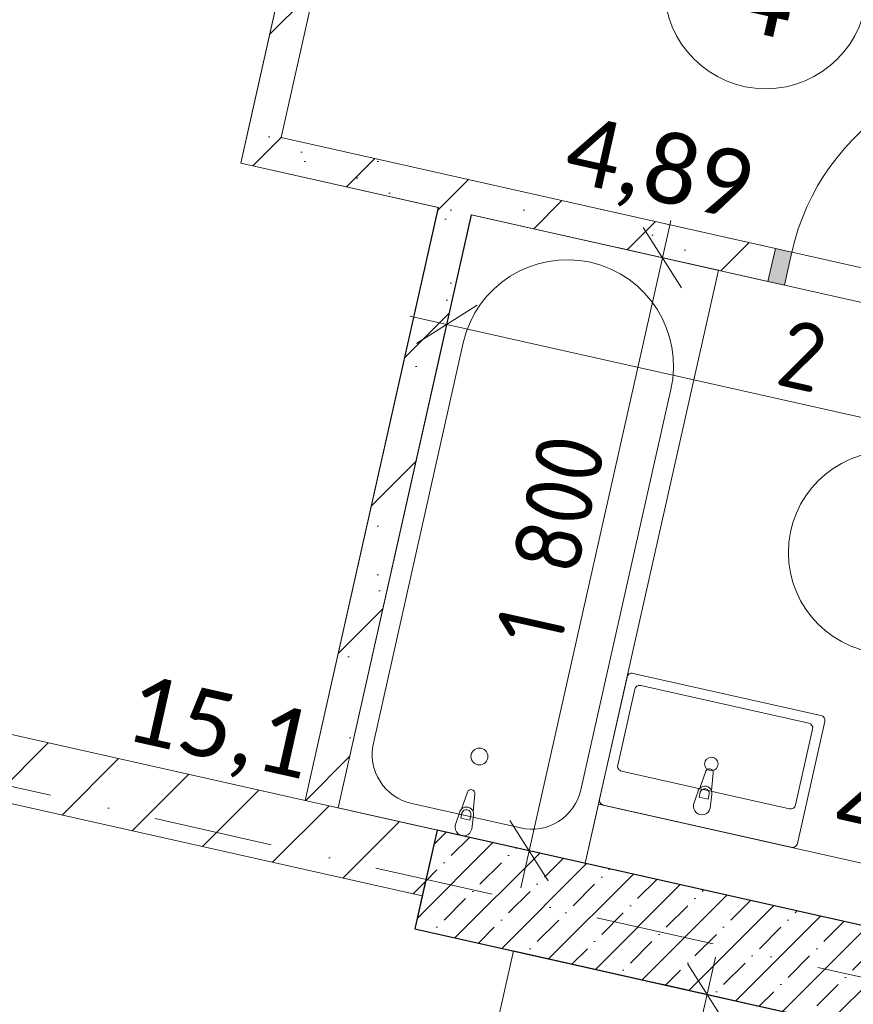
# Model space of a CAD drawing. Header units: millimetres. Extents: x -7213913 to -6930487, y 6129472 to 6353620.
# Tile 218 of 256: x -7197925 to -7195456, y 6179975 to 6182892. Entities that reach past the tile are written whole.
import ezdxf
from ezdxf.enums import TextEntityAlignment as Align

# ---------------------------------------------------------------- set-up
doc = ezdxf.new("R2010")
doc.units = ezdxf.units.MM
doc.header["$MEASUREMENT"] = 0
doc.linetypes.add('Штрихпунктирная', pattern=[670.277762, 352.777767, -176.388884, 0, -141.111112])
for name, color, linetype in [('S - квартира_помещение.АР', 7, 'Continuous'), ('АР-Мебель_Сантехника.АР', 7, 'Continuous'), ('АР-Стены_внутренние_пилоны.АР', 7, 'Continuous'), ('АР-Стены_Перегородки_межквартирные_200.АР', 7, 'Continuous'), ('АР-Чертеж-Оси_Осевые размеры.АР', 7, 'Continuous'), ('АР-Чертеж-Размеры.АР', 7, 'Continuous'), ('Двери Archicad', 7, 'Continuous')]:
    doc.layers.add(name, color=color, linetype=linetype)
for name, color, linetype, lineweight in [('S - квартира_помещение.АР_Ном._пера__101', 252, 'Continuous', 0), ('S - квартира_помещение.АР_Ном._пера__2', 8, 'Continuous', 15), ('АР-Мебель_Сантехника.АР_Ном._пера__101', 252, 'Continuous', 0), ('АР-Стены_внутренние_пилоны.АР_Ном._пера__1', 7, 'Continuous', 15), ('АР-Стены_Перегородки_межквартирные_200.АР_Ном._пера__1', 7, 'Continuous', 15), ('АР-Чертеж-Оси_Осевые размеры.АР_Ном._пера__120', 7, 'Continuous', 0), ('АР-Чертеж-Размеры.АР_Ном._пера__1', 7, 'Continuous', 0), ('Двери Archicad_Ном._пера__120', 7, 'Continuous', 0), ('Паспорта Зон Archicad_Ном._пера__1', 7, 'Continuous', 0)]:
    doc.layers.add(name, color=color, linetype=linetype, lineweight=lineweight)
doc.styles.add('РЎР“Р•РќР•Р\xa0Р\x98Р\xa0_РЎРўР\x98Р›Р¬_1', font='txt')
doc.styles.add('РЎР“Р•РќР•Р\xa0Р\x98Р\xa0_РЎРўР\x98Р›Р¬_2', font='calibri.ttf')
doc.styles.add('РЎР“Р•РќР•Р\xa0Р\x98Р\xa0_РЎРўР\x98Р›Р¬_3', font='GOST_Common.ttf')
doc.styles.add('РЎР“Р•РќР•Р\xa0Р\x98Р\xa0_РЎРўР\x98Р›Р¬_5', font='GOTHIC.TTF')
doc.dimstyles.new('СГЕНЕРИР_СТИЛЬ__4', dxfattribs={"dimtxt": 200, "dimasz": 142.5, "dimexe": 0.18, "dimexo": 0.0625, "dimgap": 0, "dimtad": 1, "dimdec": 0, "dimzin": 0, "dimdsep": 46, "dimtxsty": 'РЎР“Р•РќР•Р\xa0Р\x98Р\xa0_РЎРўР\x98Р›Р¬_3', "dimblk": 'ARROWHEAD_6', "dimblk1": 'ARROWHEAD_6', "dimblk2": 'ARROWHEAD_6', "dimcen": 0.09, "dimse1": 1, "dimse2": 1, "dimclrd": 7, "dimclre": 7, "dimclrt": 7, "dimazin": 0, "dimtfac": 1, "dimtdec": 4, "dimtmove": 2, "dimatfit": 3, "dimfxl": 1, "dimtolj": 1, "dimtzin": 0, "dimarcsym": 0})
doc.dimstyles.new('СГЕНЕРИР_СТИЛЬ__5', dxfattribs={"dimtxt": 200, "dimasz": 142.5, "dimexe": 0.18, "dimexo": 0.0625, "dimgap": 0, "dimtad": 1, "dimdec": 0, "dimzin": 0, "dimdsep": 46, "dimtxsty": 'РЎР“Р•РќР•Р\xa0Р\x98Р\xa0_РЎРўР\x98Р›Р¬_3', "dimblk": 'ARROWHEAD_6', "dimblk1": 'ARROWHEAD_6', "dimblk2": 'ARROWHEAD_6', "dimcen": 0.09, "dimse1": 1, "dimse2": 1, "dimclrd": 7, "dimclre": 7, "dimclrt": 7, "dimazin": 0, "dimtfac": 1, "dimtdec": 4, "dimtmove": 0, "dimatfit": 3, "dimfxl": 1, "dimtolj": 1, "dimtzin": 0, "dimarcsym": 0})
pattern_1 = [(45, (-6566190.34, 6562677.8), (-169.70563, 169.70563), []), (90, (-6566360.05, 6562847.5), (-216, 0), [0, -144, 0, -216]), (155, (-6566190.34, 6563017.2), (91.285545, 195.76248), [0, -105.6, 0, -182.4])]

# ---------------------------------------------------------------- blocks, each defined once
blk = doc.blocks.new('Жилая комната_1_40_1', base_point=(-7200022.3, 6182171))
at = {"layer": 'S - квартира_помещение.АР_Ном._пера__2', "color": 8, "linetype": 'Continuous', "lineweight": 15, "flags": 128}
blk.add_lwpolyline([(-7201864.5, 6181654), (-7199587.7, 6181142.7), (-7197079.5, 6180579.4), (-7196685.1, 6182335.6), (-7197270.3, 6182467), (-7196918.5, 6184033), (-7200698.3, 6184881.9), (-7201677.4, 6182320.5), (-7201847.4, 6181875.6)], close=True, dxfattribs=at)
at = {"layer": 'Паспорта Зон Archicad_Ном._пера__1', "color": 7, "lineweight": 0, "style": 'РЎР“Р•РќР•Р\xa0Р\x98Р\xa0_РЎРўР\x98Р›Р¬_1'}
blk.add_attdef('ROOM_NUMBER', text='', height=250, rotation=347.3417, dxfattribs=at).set_placement((-7199586.3, 6182252.6), align=Align.MIDDLE_CENTER)
at = {"layer": 'Паспорта Зон Archicad_Ном._пера__1', "color": 7, "lineweight": 0, "style": 'РЎР“Р•РќР•Р\xa0Р\x98Р\xa0_РЎРўР\x98Р›Р¬_2'}
blk.add_attdef('ROOM_AREA', text='', height=200, rotation=347.3417, dxfattribs=at).set_placement((-7197062.2, 6180738.6), align=Align.MIDDLE_RIGHT)
blk = doc.blocks.new('С_у_3_41_1', base_point=(-7195564.6, 6181501.3))
at = {"layer": 'S - квартира_помещение.АР_Ном._пера__2', "color": 8, "linetype": 'Continuous', "lineweight": 15, "flags": 128}
blk.add_lwpolyline([(-7196587.5, 6182313.7), (-7196982, 6180557.4), (-7196689, 6180491.6), (-7194444.9, 6179987.7), (-7194280.6, 6180719.4), (-7194050.5, 6181743.9)], close=True, dxfattribs=at)
at = {"layer": 'Паспорта Зон Archicad_Ном._пера__1', "color": 7, "linetype": 'Continuous', "lineweight": 0}
blk.add_circle((-7195348.5, 6181313.6), 300, dxfattribs=at)
at = {"layer": 'Паспорта Зон Archicad_Ном._пера__1', "color": 7, "lineweight": 0, "style": 'РЎР“Р•РќР•Р\xa0Р\x98Р\xa0_РЎРўР\x98Р›Р¬_1'}
blk.add_attdef('ROOM_NUMBER', text='', height=250, rotation=347.3417, dxfattribs=at).set_placement((-7195348.5, 6181298.7), align=Align.MIDDLE_CENTER)
at = {"layer": 'Паспорта Зон Archicad_Ном._пера__1', "color": 7, "lineweight": 0, "style": 'РЎР“Р•РќР•Р\xa0Р\x98Р\xa0_РЎРўР\x98Р›Р¬_2'}
blk.add_attdef('ROOM_AREA', text='', height=200, rotation=347.3417, dxfattribs=at).set_placement((-7194965.2, 6180452.9), align=Align.MIDDLE_RIGHT)
blk = doc.blocks.new('Холл_4_43_1', base_point=(-7195389.7, 6182975.1))
at = {"layer": 'S - квартира_помещение.АР_Ном._пера__2', "color": 8, "linetype": 'Continuous', "lineweight": 15, "flags": 128}
blk.add_lwpolyline([(-7197150.7, 6182542.7), (-7194614, 6181973), (-7194028.6, 6181841.5), (-7193782, 6182939.1), (-7194513.8, 6183103.5), (-7194382.3, 6183688.9), (-7195699.5, 6183984.7), (-7195725.8, 6183867.7), (-7195831, 6183399.3), (-7195928.6, 6183421.2), (-7195823.4, 6183889.6), (-7196799, 6184108.7)], close=True, dxfattribs=at)
at = {"layer": 'Паспорта Зон Archicad_Ном._пера__1', "color": 7, "linetype": 'Continuous', "lineweight": 0}
blk.add_circle((-7195715.9, 6182987.1), 300, dxfattribs=at)
at = {"layer": 'Паспорта Зон Archicad_Ном._пера__1', "color": 7, "lineweight": 0, "style": 'РЎР“Р•РќР•Р\xa0Р\x98Р\xa0_РЎРўР\x98Р›Р¬_1'}
blk.add_attdef('ROOM_NUMBER', text='', height=250, rotation=347.3417, dxfattribs=at).set_placement((-7195715.9, 6182973.7), align=Align.MIDDLE_CENTER)
at = {"layer": 'Паспорта Зон Archicad_Ном._пера__1', "color": 7, "lineweight": 0, "style": 'РЎР“Р•РќР•Р\xa0Р\x98Р\xa0_РЎРўР\x98Р›Р¬_2'}
blk.add_attdef('ROOM_AREA', text='', height=200, rotation=347.3417, dxfattribs=at).set_placement((-7195762.1, 6182394.7), align=Align.MIDDLE_RIGHT)
blk = doc.blocks.new('Кухня-столовая_1_44_1', base_point=(-7200647.4, 6178181.8))
at = {"layer": 'S - квартира_помещение.АР_Ном._пера__2', "color": 8, "linetype": 'Continuous', "lineweight": 15, "flags": 128}
blk.add_lwpolyline([(-7197266.9, 6176553.8), (-7197123.7, 6177186.5), (-7195806.4, 6176891), (-7195642.3, 6177622.8), (-7195008, 6177480.6), (-7194511.3, 6179695.1), (-7196754.8, 6180199), (-7196732.9, 6180296.5), (-7199631.5, 6180947.5), (-7199653.4, 6180850), (-7201887.7, 6181351.8), (-7202130.1, 6178198.2), (-7202252.7, 6177877.6), (-7198295.6, 6176988.9), (-7198339.3, 6176794.7)], close=True, dxfattribs=at)
at = {"layer": 'Паспорта Зон Archicad_Ном._пера__1', "color": 7, "lineweight": 0, "style": 'РЎР“Р•РќР•Р\xa0Р\x98Р\xa0_РЎРўР\x98Р›Р¬_1'}
blk.add_attdef('ROOM_NUMBER', text='', height=250, rotation=347.3417, dxfattribs=at).set_placement((-7199605.9, 6179085.2), align=Align.MIDDLE_CENTER)
at = {"layer": 'Паспорта Зон Archicad_Ном._пера__1', "color": 7, "lineweight": 0, "style": 'РЎР“Р•РќР•Р\xa0Р\x98Р\xa0_РЎРўР\x98Р›Р¬_2'}
blk.add_attdef('ROOM_AREA', text='', height=200, rotation=347.3417, dxfattribs=at).set_placement((-7198260.6, 6177144.9), align=Align.MIDDLE_RIGHT)
blk = doc.blocks.new('Ванна 23[122]_1', base_point=(-7196981.9, 6180557.5))
at = {"layer": 'АР-Мебель_Сантехника.АР_Ном._пера__101', "color": 252, "linetype": 'Continuous', "lineweight": 0}
for p, q in [((-7196618.4, 6180527), (-7196615.1, 6180541.5)), ((-7196588.6, 6180535.5), (-7196591.9, 6180521)), ((-7196591.9, 6180521), (-7196618.4, 6180527))]:
    blk.add_line(p, q, dxfattribs=at)
at = {"layer": 'АР-Мебель_Сантехника.АР_Ном._пера__101', "color": 252, "linetype": 'Continuous', "lineweight": 0, "flags": 128}
blk.add_lwpolyline([(-7196250.2, 6180393.1), (-7195855.7, 6182149.4), (-7196587.5, 6182313.7), (-7196981.9, 6180557.5)], close=True, dxfattribs=at)
for points in [[(-7196877.4, 6180749.2, 0.414214), (-7196763.9, 6180570), (-7196441.9, 6180497.7, 0.414214), (-7196262.7, 6180611.1), (-7195996.4, 6181796.6, 1), (-7196611.1, 6181934.7)], [(-7196586.2, 6180494.2), (-7196580.9, 6180536, 0.12102), (-7196582, 6180546), (-7196576.9, 6180599.1, 0.882566), (-7196598.5, 6180604), (-7196616.6, 6180553.8, 0.12102), (-7196621.9, 6180545.2), (-7196635, 6180505.1, 1)]]:
    blk.add_lwpolyline(points, format="xyb", close=True, dxfattribs=at)
at = {"layer": 'АР-Мебель_Сантехника.АР_Ном._пера__101', "color": 252, "linetype": 'Continuous', "lineweight": 0}
blk.add_circle((-7196563.5, 6180709.4), 25, dxfattribs=at)
for centre, radius, start, end in [((-7196601.8, 6180538.7), 21.1, 20.1127, 134.5707), ((-7196601.9, 6180538.5), 13.6, 347.3417, 167.3417)]:
    blk.add_arc(centre, radius, start, end, dxfattribs=at)
blk = doc.blocks.new('Умывальник 23[123]_1', base_point=(-7195918, 6180503))
at = {"layer": 'АР-Мебель_Сантехника.АР_Ном._пера__101', "color": 252, "linetype": 'Continuous', "lineweight": 0}
for p, q in [((-7196085.8, 6180919.9), (-7195588.2, 6180808.1)), ((-7196154.1, 6180684.1), (-7196103.7, 6180908.5)), ((-7195576.8, 6180790.2), (-7195627.2, 6180565.8)), ((-7195645.1, 6180554.4), (-7196142.7, 6180666.2)), ((-7195912.7, 6180588.8), (-7195909.4, 6180603.3)), ((-7195882.9, 6180597.4), (-7195886.2, 6180582.9)), ((-7195886.2, 6180582.9), (-7195912.7, 6180588.8))]:
    blk.add_line(p, q, dxfattribs=at)
at = {"layer": 'АР-Мебель_Сантехника.АР_Ном._пера__101', "color": 252, "linetype": 'Continuous', "lineweight": 0, "flags": 128}
for points in [[(-7195640, 6180440.5), (-7196196.1, 6180565.4, -0.414214), (-7196207.5, 6180583.4), (-7196126.4, 6180944.4, -0.414214), (-7196108.5, 6180955.7), (-7195552.3, 6180830.8, -0.414214), (-7195541, 6180812.9), (-7195622, 6180451.9, -0.414214)], [(-7195880.5, 6180556.1), (-7195875.2, 6180597.9, 0.12102), (-7195876.3, 6180607.9), (-7195871.2, 6180661, 0.882566), (-7195892.8, 6180665.8), (-7195910.9, 6180615.6, 0.12102), (-7195916.2, 6180607.1), (-7195929.3, 6180567, 1)]]:
    blk.add_lwpolyline(points, format="xyb", close=True, dxfattribs=at)
at = {"layer": 'АР-Мебель_Сантехника.АР_Ном._пера__101', "color": 252, "linetype": 'Continuous', "lineweight": 0}
blk.add_circle((-7195876.6, 6180687.5), 20, dxfattribs=at)
for centre, radius, start, end in [((-7196089, 6180905.2), 15, 77.3417, 167.3417), ((-7195591.4, 6180793.5), 15, 347.3417, 77.3417), ((-7196139.4, 6180680.8), 15, 167.3417, 257.3417), ((-7195896.1, 6180600.6), 21.1, 20.1128, 134.5707), ((-7195896.2, 6180600.3), 13.6, 347.3417, 167.3417), ((-7195641.8, 6180569.1), 15, 257.3417, 347.3417)]:
    blk.add_arc(centre, radius, start, end, dxfattribs=at)
blk = doc.blocks.new('Стена_69_1', base_point=(-7199609.6, 6181045.1))
at = {"layer": 'АР-Стены_Перегородки_межквартирные_200.АР', "linetype": 'Continuous', "lineweight": 0, "true_color": 0x000000}
h = blk.add_hatch(dxfattribs=at)
h.set_pattern_fill('БЛОКИ_БЕТОННЫЕ_ЭФФЕКТИВН_78', color=18, style=0, pattern_type=2)
h.set_pattern_definition([(45, (-6566190.34, 6562677.8), (-127.279217, 127.279217), [])])
h.paths.add_polyline_path([(-7199631.5, 6180947.6), (-7196732.9, 6180296.5), (-7196689, 6180491.6), (-7199587.7, 6181142.7)])
at = {"layer": 'АР-Стены_Перегородки_межквартирные_200.АР_Ном._пера__1', "color": 7, "linetype": 'Continuous', "lineweight": 15, "flags": 128}
for points in [[(-7196689, 6180491.6), (-7199587.7, 6181142.7)], [(-7199631.5, 6180947.6), (-7196732.9, 6180296.5)], [(-7196732.9, 6180296.5), (-7196689, 6180491.6)]]:
    blk.add_lwpolyline(points, dxfattribs=at)
blk = doc.blocks.new('Металлическая Дверь 23[49]_1', base_point=(-6566190.3, 6562677.8))
at = {"layer": 'Двери Archicad', "linetype": 'Continuous', "lineweight": 0, "true_color": 0xffffff}
for points in [[(-7194802.1, 6182732.6), (-7194841.1, 6182741.4), (-7194994.5, 6182058.4), (-7194955.5, 6182049.6)], [(-7195660.4, 6182105.5), (-7195647.2, 6182164), (-7195638.5, 6182203), (-7195687.2, 6182214), (-7195709.2, 6182116.4)], [(-7194928.6, 6181941.1), (-7194906.7, 6182038.7), (-7194955.5, 6182049.6), (-7194964.2, 6182010.6), (-7194977.4, 6181952.1)]]:
    blk.add_hatch(color=7, dxfattribs=at).paths.add_polyline_path(points)
at = {"layer": 'Двери Archicad_Ном._пера__120', "color": 7, "linetype": 'Continuous', "lineweight": 0}
for p, q in [((-7194994.5, 6182058.4), (-7194841.1, 6182741.4)), ((-7194802.1, 6182732.6), (-7194955.5, 6182049.6)), ((-7194841.1, 6182741.4), (-7194802.1, 6182732.6)), ((-7195687.2, 6182214), (-7195709.2, 6182116.4)), ((-7195687.2, 6182214), (-7195709.2, 6182116.4)), ((-7195687.2, 6182214), (-7195709.2, 6182116.4)), ((-7195638.5, 6182203), (-7195687.2, 6182214)), ((-7195647.2, 6182164), (-7195638.5, 6182203)), ((-7195660.4, 6182105.5), (-7195647.2, 6182164)), ((-7195709.2, 6182116.4), (-7195660.4, 6182105.5)), ((-7194955.5, 6182049.6), (-7194994.5, 6182058.4)), ((-7194955.5, 6182049.6), (-7194964.2, 6182010.6)), ((-7194906.7, 6182038.7), (-7194955.5, 6182049.6)), ((-7194928.6, 6181941.1), (-7194906.7, 6182038.7)), ((-7194906.7, 6182038.7), (-7194928.6, 6181941.1)), ((-7194906.7, 6182038.7), (-7194928.6, 6181941.1)), ((-7194964.2, 6182010.6), (-7194977.4, 6181952.1)), ((-7194977.4, 6181952.1), (-7194928.6, 6181941.1))]:
    blk.add_line(p, q, dxfattribs=at)
blk.add_arc((-7194955.5, 6182049.6), 700, 77.3417, 167.3417, dxfattribs=at)
blk = doc.blocks.new('Стена_293_1', base_point=(-7197199.5, 6182553.7))
at = {"layer": 'АР-Стены_Перегородки_межквартирные_200.АР', "linetype": 'Continuous', "lineweight": 0, "true_color": 0x000000}
h = blk.add_hatch(dxfattribs=at)
h.set_pattern_fill('БУТ__50__0001', color=18, style=0, pattern_type=2)
h.set_pattern_definition(pattern_1)
h.paths.add_polyline_path([(-7197248.3, 6182564.6), (-7197270.2, 6182467), (-7197150.7, 6182542.7)])
h = blk.add_hatch(dxfattribs=at)
h.set_pattern_fill('БУТ__50__0001', color=18, style=0, pattern_type=2)
h.set_pattern_definition(pattern_1)
h.paths.add_polyline_path([(-7197150.7, 6182542.7), (-7197270.2, 6182467), (-7197172.7, 6182445.1)])
h = blk.add_hatch(dxfattribs=at)
h.set_pattern_fill('БУТ__50__0001', color=18, style=0, pattern_type=2)
h.set_pattern_definition(pattern_1)
h.paths.add_polyline_path([(-7197150.7, 6182542.7), (-7197172.7, 6182445.1), (-7195709.2, 6182116.4), (-7195687.2, 6182214)])
at = {"layer": 'АР-Стены_Перегородки_межквартирные_200.АР_Ном._пера__1', "color": 7, "linetype": 'Continuous', "lineweight": 15}
blk.add_line((-7195687.2, 6182214), (-7195709.2, 6182116.4), dxfattribs=at)
at = {"layer": 'АР-Стены_Перегородки_межквартирные_200.АР_Ном._пера__1', "color": 7, "linetype": 'Continuous', "lineweight": 15, "flags": 128}
for points in [[(-7197270.2, 6182467), (-7197248.3, 6182564.6)], [(-7195687.2, 6182214), (-7197150.7, 6182542.7)], [(-7197270.2, 6182467), (-7196684.8, 6182335.6)], [(-7196587.2, 6182313.6), (-7195709.2, 6182116.4)]]:
    blk.add_lwpolyline(points, dxfattribs=at)
at = {"layer": 'Двери Archicad', "color": 7, "linetype": 'Continuous', "lineweight": 0}
blk.add_blockref('Металлическая Дверь 23[49]_1', (-6566190.3, 6562677.8), dxfattribs=at)
blk = doc.blocks.new('Стена_294_1', base_point=(-7196662.9, 6182433.1))
at = {"layer": 'АР-Стены_Перегородки_межквартирные_200.АР', "linetype": 'Continuous', "lineweight": 0, "true_color": 0x000000}
h = blk.add_hatch(dxfattribs=at)
h.set_pattern_fill('БУТ__50__0001', color=18, style=0, pattern_type=2)
h.set_pattern_definition(pattern_1)
h.paths.add_polyline_path([(-7196684.8, 6182335.6), (-7197079.3, 6180579.3), (-7196981.7, 6180557.4), (-7196587.2, 6182313.6)])
at = {"layer": 'АР-Стены_Перегородки_межквартирные_200.АР_Ном._пера__1', "color": 7, "linetype": 'Continuous', "lineweight": 15, "flags": 128}
for points in [[(-7196684.8, 6182335.6), (-7197079.3, 6180579.3)], [(-7196981.7, 6180557.4), (-7196587.2, 6182313.6)], [(-7197079.3, 6180579.3), (-7196981.7, 6180557.4)]]:
    blk.add_lwpolyline(points, dxfattribs=at)
blk = doc.blocks.new('Металлическая Дверь 23[51]_1', base_point=(-6566190.3, 6562677.8))
at = {"layer": 'Двери Archicad', "linetype": 'Continuous', "lineweight": 0, "true_color": 0xffffff}
for points in [[(-7196831.9, 6183962.3), (-7196820.9, 6184011.1), (-7196918.5, 6184033), (-7196929.5, 6183984.2), (-7196890.4, 6183975.5)], [(-7197885.3, 6183379), (-7197104.8, 6183203.7), (-7197096, 6183242.7), (-7197876.6, 6183418)], [(-7197018.2, 6183133), (-7197007.2, 6183181.8), (-7197065.8, 6183194.9), (-7197104.8, 6183203.7), (-7197115.7, 6183154.9)]]:
    blk.add_hatch(color=7, dxfattribs=at).paths.add_polyline_path(points)
at = {"layer": 'Двери Archicad_Ном._пера__120', "color": 7, "linetype": 'Continuous', "lineweight": 0}
for p, q in [((-7196929.5, 6183984.2), (-7196918.5, 6184033)), ((-7196918.5, 6184033), (-7196820.9, 6184011.1)), ((-7196918.5, 6184033), (-7196820.9, 6184011.1)), ((-7196918.5, 6184033), (-7196820.9, 6184011.1)), ((-7196820.9, 6184011.1), (-7196831.9, 6183962.3)), ((-7196890.4, 6183975.5), (-7196929.5, 6183984.2)), ((-7196831.9, 6183962.3), (-7196890.4, 6183975.5)), ((-7197876.6, 6183418), (-7197885.3, 6183379)), ((-7197096, 6183242.7), (-7197876.6, 6183418)), ((-7197885.3, 6183379), (-7197104.8, 6183203.7)), ((-7197104.8, 6183203.7), (-7197096, 6183242.7)), ((-7197115.7, 6183154.9), (-7197104.8, 6183203.7)), ((-7197104.8, 6183203.7), (-7197065.8, 6183194.9)), ((-7197065.8, 6183194.9), (-7197007.2, 6183181.8)), ((-7197007.2, 6183181.8), (-7197018.2, 6183133)), ((-7197018.2, 6183133), (-7197115.7, 6183154.9)), ((-7197115.7, 6183154.9), (-7197018.2, 6183133)), ((-7197115.7, 6183154.9), (-7197018.2, 6183133))]:
    blk.add_line(p, q, dxfattribs=at)
blk.add_arc((-7197104.8, 6183203.7), 800, 77.3417, 167.3417, dxfattribs=at)
blk = doc.blocks.new('Стена_305_1', base_point=(-7197199.5, 6182553.7))
at = {"layer": 'АР-Стены_Перегородки_межквартирные_200.АР', "linetype": 'Continuous', "lineweight": 0, "true_color": 0x000000}
h = blk.add_hatch(dxfattribs=at)
h.set_pattern_fill('БУТ__50__0001', color=18, style=0, pattern_type=2)
h.set_pattern_definition(pattern_1)
h.paths.add_polyline_path([(-7197248.3, 6182564.6), (-7197150.7, 6182542.7), (-7197018.2, 6183133), (-7197115.7, 6183154.9)])
at = {"layer": 'АР-Стены_Перегородки_межквартирные_200.АР_Ном._пера__1', "color": 7, "linetype": 'Continuous', "lineweight": 15}
for p, q in [((-7196918.5, 6184033), (-7196820.9, 6184011.1)), ((-7197115.7, 6183154.9), (-7197018.2, 6183133))]:
    blk.add_line(p, q, dxfattribs=at)
at = {"layer": 'АР-Стены_Перегородки_межквартирные_200.АР_Ном._пера__1', "color": 7, "linetype": 'Continuous', "lineweight": 15, "flags": 128}
for points in [[(-7196820.9, 6184011.1), (-7196799, 6184108.7)], [(-7197115.7, 6183154.9), (-7197248.3, 6182564.6)], [(-7197150.7, 6182542.7), (-7197018.2, 6183133)]]:
    blk.add_lwpolyline(points, dxfattribs=at)
at = {"layer": 'Двери Archicad', "color": 7, "linetype": 'Continuous', "lineweight": 0}
blk.add_blockref('Металлическая Дверь 23[51]_1', (-6566190.3, 6562677.8), dxfattribs=at)
blk = doc.blocks.new('*D961', base_point=(-6566190.3, 6562677.8))
at = {"layer": 'АР-Чертеж-Размеры.АР_Ном._пера__1', "color": 7, "linetype": 'Continuous', "lineweight": 0, "transparency": 16777216}
for p, q in [((-7196875.1, 6179663.1), (-7196813.5, 6179937.5)), ((-7196754.7, 6179857), (-7196933.9, 6179743.6)), ((-7196954.1, 6179825), (-7196844.3, 6179800.3)), ((-7196844.3, 6179800.3), (-7194405.1, 6179252.5)), ((-7194435.9, 6179115.3), (-7194374.2, 6179389.7)), ((-7194494.7, 6179195.7), (-7194315.5, 6179309.2)), ((-7194405.1, 6179252.5), (-7194295.3, 6179227.8))]:
    blk.add_line(p, q, dxfattribs=at)
at = {"layer": 'АР-Чертеж-Размеры.АР_Ном._пера__1', "color": 7, "lineweight": 0, "transparency": 16777216, "insert": (-7196161.3, 6179687.9), "char_height": 200, "attachment_point": 7, "rotation": 347.3417, "style": 'РЎР“Р•РќР•Р\xa0Р\x98Р\xa0_РЎРўР\x98Р›Р¬_3'}
blk.add_mtext('\\A1;{\\pql;\\fGOST Common|b0|i0|c204|p0;\\W1.000000;2\xa0500}', dxfattribs=at)
blk = doc.blocks.new('ARROWHEAD_6')
at = {"color": 0, "linetype": 'Continuous', "lineweight": 0}
for p, q in [((-0.5, -0.5), (0.5, 0.5)), ((0, 0), (-1, 0))]:
    blk.add_line(p, q, dxfattribs=at)
blk = doc.blocks.new('*D1052', base_point=(-6566190.3, 6562677.8))
at = {"layer": 'АР-Чертеж-Размеры.АР_Ном._пера__1', "color": 7, "linetype": 'Continuous', "lineweight": 0, "transparency": 16777216}
for p, q in [((-7196690.9, 6181852), (-7196629.3, 6182126.4)), ((-7196570.5, 6182045.9), (-7196749.7, 6181932.5)), ((-7196769.9, 6182013.9), (-7196660.1, 6181989.2)), ((-7196660.1, 6181989.2), (-7194123.4, 6181419.4)), ((-7194154.2, 6181282.2), (-7194092.6, 6181556.6)), ((-7194213, 6181362.7), (-7194033.8, 6181476.1)), ((-7194123.4, 6181419.4), (-7194013.6, 6181394.8))]:
    blk.add_line(p, q, dxfattribs=at)
at = {"layer": 'АР-Чертеж-Размеры.АР_Ном._пера__1', "color": 7, "lineweight": 0, "transparency": 16777216, "insert": (-7195693.2, 6181813), "char_height": 200, "attachment_point": 7, "rotation": 347.3403, "style": 'РЎР“Р•РќР•Р\xa0Р\x98Р\xa0_РЎРўР\x98Р›Р¬_3'}
blk.add_mtext('\\A1;{\\pql;\\fGOST Common|b0|i0|c204|p0;\\W1.000000;2\xa0600}', dxfattribs=at)
blk = doc.blocks.new('*D1053', base_point=(-6566190.3, 6562677.8))
at = {"layer": 'АР-Чертеж-Размеры.АР_Ном._пера__1', "color": 7, "linetype": 'Continuous', "lineweight": 0, "transparency": 16777216}
for p, q in [((-7196021.8, 6182186.6), (-7195997.1, 6182296.4)), ((-7195965.1, 6182097), (-7196078.5, 6182276.3)), ((-7195884.6, 6182155.8), (-7196159, 6182217.5)), ((-7196416.2, 6180430.4), (-7196021.8, 6182186.6)), ((-7196473, 6180520), (-7196359.5, 6180340.8)), ((-7196279, 6180399.6), (-7196553.4, 6180461.2)), ((-7196440.9, 6180320.6), (-7196416.2, 6180430.4))]:
    blk.add_line(p, q, dxfattribs=at)
at = {"layer": 'АР-Чертеж-Размеры.АР_Ном._пера__1', "color": 7, "lineweight": 0, "transparency": 16777216, "insert": (-7196323.3, 6181026.8), "char_height": 200, "attachment_point": 7, "rotation": 77.3421, "style": 'РЎР“Р•РќР•Р\xa0Р\x98Р\xa0_РЎРўР\x98Р›Р¬_3'}
blk.add_mtext('\\A1;{\\pql;\\fGOST Common|b0|i0|c204|p0;\\W1.000000;1\xa0800}', dxfattribs=at)
blk = doc.blocks.new('*D1121', base_point=(-6566190.3, 6562677.8))
at = {"layer": 'АР-Чертеж-Размеры.АР_Ном._пера__1', "color": 7, "linetype": 'Continuous', "lineweight": 0, "transparency": 16777216}
for p, q in [((-7195832.6, 6179915.5), (-7195946.1, 6180094.8)), ((-7195889.3, 6180005.2), (-7195864.7, 6180114.9)), ((-7195752.1, 6179974.3), (-7196026.5, 6180036)), ((-7196551.1, 6177058.3), (-7195889.3, 6180005.2)), ((-7196607.9, 6177147.9), (-7196494.4, 6176968.7)), ((-7196413.9, 6177027.5), (-7196688.3, 6177089.1)), ((-7196575.8, 6176948.5), (-7196551.1, 6177058.3))]:
    blk.add_line(p, q, dxfattribs=at)
at = {"layer": 'АР-Чертеж-Размеры.АР_Ном._пера__1', "color": 7, "lineweight": 0, "transparency": 16777216, "insert": (-7196111.5, 6178833.2), "char_height": 200, "attachment_point": 7, "rotation": 257.3427, "style": 'РЎР“Р•РќР•Р\xa0Р\x98Р\xa0_РЎРўР\x98Р›Р¬_3'}
blk.add_mtext('\\A1;{\\pql;\\fGOST Common|b0|i0|c204|p0;\\W1.000000;3\xa0020}', dxfattribs=at)
blk = doc.blocks.new('*D1124', base_point=(-6566190.3, 6562677.8))
at = {"layer": 'АР-Чертеж-Размеры.АР_Ном._пера__1', "color": 7, "linetype": 'Continuous', "lineweight": 0, "transparency": 16777216}
for p, q in [((-7196694.6, 6179440.4), (-7196515.4, 6179553.9)), ((-7194653.5, 6179058.8), (-7196605, 6179497.2)), ((-7194622.7, 6179196.1), (-7194684.3, 6178921.6)), ((-7194743.1, 6179002.1), (-7194563.9, 6179115.6)), ((-7194543.7, 6179034.2), (-7194653.5, 6179058.8))]:
    blk.add_line(p, q, dxfattribs=at)
at = {"layer": 'АР-Чертеж-Размеры.АР_Ном._пера__1', "color": 7, "lineweight": 0, "transparency": 16777216, "insert": (-7195930.7, 6179386.7), "char_height": 200, "attachment_point": 7, "rotation": 347.3417, "style": 'РЎР“Р•РќР•Р\xa0Р\x98Р\xa0_РЎРўР\x98Р›Р¬_3'}
blk.add_mtext('\\A1;{\\pql;\\fGOST Common|b0|i0|c204|p0;\\W1.000000;2\xa0000}', dxfattribs=at)
blk = doc.blocks.new('*D1125', base_point=(-6566190.3, 6562677.8))
at = {"layer": 'АР-Чертеж-Размеры.АР_Ном._пера__1', "color": 7, "linetype": 'Continuous', "lineweight": 0, "transparency": 16777216}
for p, q in [((-7201907.4, 6180832.2), (-7201969, 6180557.7)), ((-7201848.6, 6180751.7), (-7202027.8, 6180638.2)), ((-7201938.2, 6180695), (-7202048, 6180719.6)), ((-7196605, 6179497.2), (-7201938.2, 6180695)), ((-7196574.2, 6179634.4), (-7196635.9, 6179359.9)), ((-7196694.6, 6179440.4), (-7196515.4, 6179553.9)), ((-7194653.5, 6179058.8), (-7196605, 6179497.2))]:
    blk.add_line(p, q, dxfattribs=at)
at = {"layer": 'АР-Чертеж-Размеры.АР_Ном._пера__1', "color": 7, "lineweight": 0, "transparency": 16777216, "insert": (-7199582.9, 6180207), "char_height": 200, "attachment_point": 7, "rotation": 347.3417, "style": 'РЎР“Р•РќР•Р\xa0Р\x98Р\xa0_РЎРўР\x98Р›Р¬_3'}
blk.add_mtext('\\A1;{\\pql;\\fGOST Common|b0|i0|c204|p0;\\W1.000000;5\xa0466}', dxfattribs=at)
blk = doc.blocks.new('*D1127', base_point=(-6566190.3, 6562677.8))
at = {"layer": 'АР-Чертеж-Размеры.АР_Ном._пера__1', "color": 7, "linetype": 'Continuous', "lineweight": 0, "transparency": 16777216}
for p, q in [((-7194032.2, 6182918.4), (-7194145.7, 6183097.7)), ((-7194064.3, 6183117.8), (-7194089, 6183008)), ((-7194226.2, 6183038.9), (-7193951.8, 6182977.2)), ((-7194089, 6183008), (-7194335.5, 6181910.4)), ((-7194392.2, 6182000), (-7194278.8, 6181820.8)), ((-7194472.7, 6181941.2), (-7194198.3, 6181879.6)), ((-7194335.5, 6181910.4), (-7194360.2, 6181800.6))]:
    blk.add_line(p, q, dxfattribs=at)
at = {"layer": 'АР-Чертеж-Размеры.АР_Ном._пера__1', "color": 7, "lineweight": 0, "transparency": 16777216, "insert": (-7194312.1, 6182197.2), "char_height": 200, "attachment_point": 7, "rotation": 77.3417, "style": 'РЎР“Р•РќР•Р\xa0Р\x98Р\xa0_РЎРўР\x98Р›Р¬_3'}
blk.add_mtext('\\A1;{\\pql;\\fGOST Common|b0|i0|c204|p0;\\W1.000000;1\xa0125}', dxfattribs=at)
blk = doc.blocks.new('Стена_424_1', base_point=(-7196721.9, 6180345.3))
at = {"layer": 'АР-Стены_внутренние_пилоны.АР', "linetype": 'Continuous', "lineweight": 0, "true_color": 0x000000}
h = blk.add_hatch(dxfattribs=at)
h.set_pattern_fill('ЖЕЛЕЗОБЕТОН__PROJECT__0001', color=18, style=0, pattern_type=2)
h.set_pattern_definition([(45, (-6566190.34, 6562677.8), (-84.852814, 84.852814), []), (45, (-6566232.77, 6562720.22), (-84.852814, 84.852814), [90, -30, 0, -30])])
h.paths.add_polyline_path([(-7194309.6, 6179677.7), (-7194444.9, 6179987.7), (-7196689, 6180491.6), (-7196754.8, 6180198.9), (-7194315.5, 6179651.1)])
at = {"layer": 'АР-Стены_внутренние_пилоны.АР_Ном._пера__1', "color": 7, "linetype": 'Continuous', "lineweight": 30, "flags": 128}
for points in [[(-7196689, 6180491.6), (-7196754.8, 6180198.9)], [(-7194444.9, 6179987.7), (-7196689, 6180491.6)], [(-7196754.8, 6180198.9), (-7194315.5, 6179651.1)]]:
    blk.add_lwpolyline(points, dxfattribs=at)
blk = doc.blocks.new('Стандартный Маркер Сетки[182]_1', base_point=(-7208310.8, 6182948.1))
at = {"layer": 'АР-Чертеж-Оси_Осевые размеры.АР_Ном._пера__120', "color": 7, "linetype": 'Штрихпунктирная', "lineweight": 0}
blk.add_line((-7207335.2, 6182729), (-7183218.3, 6177312.4), dxfattribs=at)
at = {"layer": 'АР-Чертеж-Оси_Осевые размеры.АР_Ном._пера__120', "color": 7, "lineweight": 0, "style": 'РЎР“Р•РќР•Р\xa0Р\x98Р\xa0_РЎРўР\x98Р›Р¬_5'}
blk.add_attdef('AC_MarkerText_1', text='', height=350, rotation=347.3417, dxfattribs=at).set_placement((-7208728.8, 6183238.8), align=Align.TOP_CENTER)
blk = doc.blocks.new('Стандартный Маркер Сетки[207]_1', base_point=(-7208310.8, 6182948.1))
at = {"layer": 'АР-Чертеж-Оси_Осевые размеры.АР_Ном._пера__120', "color": 7, "linetype": 'Штрихпунктирная', "lineweight": 0}
blk.add_line((-7207335.2, 6182729), (-7183218.3, 6177312.4), dxfattribs=at)
at = {"layer": 'АР-Чертеж-Оси_Осевые размеры.АР_Ном._пера__120', "color": 7, "lineweight": 0, "style": 'РЎР“Р•РќР•Р\xa0Р\x98Р\xa0_РЎРўР\x98Р›Р¬_5'}
blk.add_attdef('AC_MarkerText_1', text='', height=350, rotation=347.3417, dxfattribs=at).set_placement((-7208728.8, 6183238.8), align=Align.TOP_CENTER)

msp = doc.modelspace()

# ---------------------------------------------------------------- linework, layer by layer
at = {"layer": 'S - квартира_помещение.АР', "color": 254, "linetype": 'Continuous', "lineweight": 0, "true_color": 0xffe1c4, "flags": 128}
msp.add_lwpolyline([(-7201864.5, 6181654), (-7199587.7, 6181142.7), (-7197079.5, 6180579.4), (-7196685.1, 6182335.6), (-7197270.3, 6182467), (-7196918.5, 6184033), (-7200698.3, 6184881.9), (-7201677.4, 6182320.5), (-7201847.4, 6181875.6)], close=True, dxfattribs=at)
at = {"layer": 'S - квартира_помещение.АР', "color": 254, "linetype": 'Continuous', "lineweight": 0, "true_color": 0xd8d8d8, "flags": 128}
for points in [[(-7197150.7, 6182542.7), (-7194614, 6181973), (-7194028.6, 6181841.5), (-7193782, 6182939.1), (-7194513.8, 6183103.5), (-7194382.3, 6183688.9), (-7195699.5, 6183984.7), (-7195725.8, 6183867.7), (-7195831, 6183399.3), (-7195928.6, 6183421.2), (-7195823.4, 6183889.6), (-7196799, 6184108.7)], [(-7196587.5, 6182313.7), (-7196982, 6180557.4), (-7196689, 6180491.6), (-7194444.9, 6179987.7), (-7194280.6, 6180719.4), (-7194050.5, 6181743.9)], [(-7197266.9, 6176553.8), (-7197123.7, 6177186.5), (-7195806.4, 6176891), (-7195642.3, 6177622.8), (-7195008, 6177480.6), (-7194511.3, 6179695.1), (-7196754.8, 6180199), (-7196732.9, 6180296.5), (-7199631.5, 6180947.5), (-7199653.4, 6180850), (-7201887.7, 6181351.8), (-7202130.1, 6178198.2), (-7202252.7, 6177877.6), (-7198295.6, 6176988.9), (-7198339.3, 6176794.7)]]:
    msp.add_lwpolyline(points, close=True, dxfattribs=at)
at = {"layer": 'S - квартира_помещение.АР_Ном._пера__101', "color": 252, "linetype": 'Continuous', "lineweight": 0, "flags": 128}
msp.add_lwpolyline([(-7195008.1, 6177480.4), (-7194510.7, 6179694.9), (-7196462.1, 6180133.8), (-7197124.7, 6177187.1), (-7195806.6, 6176891), (-7195642.2, 6177622.8)], close=True, dxfattribs=at)
at = {"layer": 'АР-Мебель_Сантехника.АР_Ном._пера__101', "color": 252, "linetype": 'Continuous', "lineweight": 0}
msp.add_lwpolyline([(-7196250.2, 6180393.1), (-7196210.7, 6180568.7), (-7194551.8, 6180196.1), (-7194196.8, 6181776.8), (-7194050.5, 6181743.9), (-7194444.9, 6179987.7)], close=True, dxfattribs=at)

# ---------------------------------------------------------------- block references
at = {"layer": 'S - квартира_помещение.АР', "color": 7, "linetype": 'Continuous', "lineweight": 0}
ref = msp.add_blockref('Жилая комната_1_40_1', (-7200022.3, 6182171), dxfattribs=at)
ref.add_attrib('ROOM_AREA', '15,1', dxfattribs={"layer": 'Паспорта Зон Archicad_Ном._пера__1', "color": 7, "lineweight": 0, "height": 200, "rotation": 347.3417, "style": 'РЎР“Р•РќР•Р\xa0Р\x98Р\xa0_РЎРўР\x98Р›Р¬_2'}).set_placement((-7197062.2, 6180738.6), align=Align.MIDDLE_RIGHT)
msp.add_blockref('Холл_4_43_1', (-7195389.7, 6182975.1), dxfattribs=at).add_auto_attribs({'ROOM_NUMBER': '4', 'ROOM_AREA': '4,89'})
ref = msp.add_blockref('С_у_3_41_1', (-7195564.6, 6181501.3), dxfattribs=at)
ref.add_attrib('ROOM_AREA', '4,68', dxfattribs={"layer": 'Паспорта Зон Archicad_Ном._пера__1', "color": 7, "lineweight": 0, "height": 200, "rotation": 347.3417, "style": 'РЎР“Р•РќР•Р\xa0Р\x98Р\xa0_РЎРўР\x98Р›Р¬_2'}).set_placement((-7194965.2, 6180452.9), align=Align.MIDDLE_RIGHT)
msp.add_blockref('Кухня-столовая_1_44_1', (-7200647.4, 6178181.8), dxfattribs=at)
at = {"layer": 'АР-Мебель_Сантехника.АР', "color": 252, "linetype": 'Continuous', "lineweight": 0}
for name, p in [('Ванна 23[122]_1', (-7196981.9, 6180557.5)), ('Умывальник 23[123]_1', (-7195918, 6180503))]:
    msp.add_blockref(name, p, dxfattribs=at)
at = {"layer": 'АР-Стены_внутренние_пилоны.АР', "color": 7, "lineweight": 0}
msp.add_blockref('Стена_424_1', (-7196721.9, 6180345.3), dxfattribs=at)
at = {"layer": 'АР-Стены_Перегородки_межквартирные_200.АР', "color": 7, "lineweight": 0}
for name, p in [('Стена_305_1', (-7197199.5, 6182553.7)), ('Стена_293_1', (-7197199.5, 6182553.7)), ('Стена_294_1', (-7196662.9, 6182433.1)), ('Стена_69_1', (-7199609.6, 6181045.1))]:
    msp.add_blockref(name, p, dxfattribs=at)
at = {"layer": 'АР-Чертеж-Оси_Осевые размеры.АР', "color": 8, "linetype": 'Continuous', "lineweight": 15}
for name in ['Стандартный Маркер Сетки[182]_1', 'Стандартный Маркер Сетки[207]_1']:
    msp.add_blockref(name, (-7208310.8, 6182948.1), dxfattribs=at)

# ---------------------------------------------------------------- dimensions: what is measured, and where the dimension line sits
at = {"layer": 'АР-Чертеж-Размеры.АР', "color": 7, "linetype": 'Continuous', "lineweight": 0}
for base, p1, p2, angle, dimstyle, picture, middle, turn in [((-7194335.5, 6181910.4), (-7194513.8, 6183103.5), (-7195589.7, 6182192.1), 257.3417, 'СГЕНЕРИР_СТИЛЬ__5', '*D1127', (-7194334.5, 6182553.9), 77.3417), ((-7194123.4, 6181419.4), (-7196784.5, 6181435.5), (-7193764.5, 6183017.2), 347.3403, 'СГЕНЕРИР_СТИЛЬ__5', '*D1052', (-7195336.5, 6181835.4), 347.3403), ((-7196021.8, 6182186.6), (-7195567, 6180239.7), (-7195636, 6182100), 77.3421, 'СГЕНЕРИР_СТИЛЬ__5', '*D1053', (-7196345.7, 6181383.4), 77.3421), ((-7201938.2, 6180695), (-7196462.1, 6180133.8), (-7201938.2, 6180695), 167.3417, 'СГЕНЕРИР_СТИЛЬ__5', '*D1125', (-7199226.3, 6180229.3), 347.3417), ((-7194405.1, 6179252.5), (-7196754.8, 6180198.9), (-7194315.5, 6179651.1), 347.3417, 'СГЕНЕРИР_СТИЛЬ__4', '*D961', (-7195804.6, 6179710.3), 347.3417), ((-7195889.3, 6180005.2), (-7197123.9, 6177186.9), (-7196462.1, 6180133.8), 77.3427, 'СГЕНЕРИР_СТИЛЬ__5', '*D1121', (-7196089.1, 6178476.5), 257.3427), ((-7196605, 6179497.2), (-7194509.6, 6179699.8), (-7196462.1, 6180133.8), 167.3417, 'СГЕНЕРИР_СТИЛЬ__5', '*D1124', (-7195574.1, 6179409.1), 347.3417)]:
    dim = msp.add_linear_dim(base=base, p1=p1, p2=p2, angle=angle, dimstyle=dimstyle, dxfattribs=at)
    dim.commit()
    dim.dimension.update_dxf_attribs({"geometry": picture, "text_midpoint": middle, "dimtype": 160, "text_rotation": turn})

doc.saveas('drawing.dxf')
